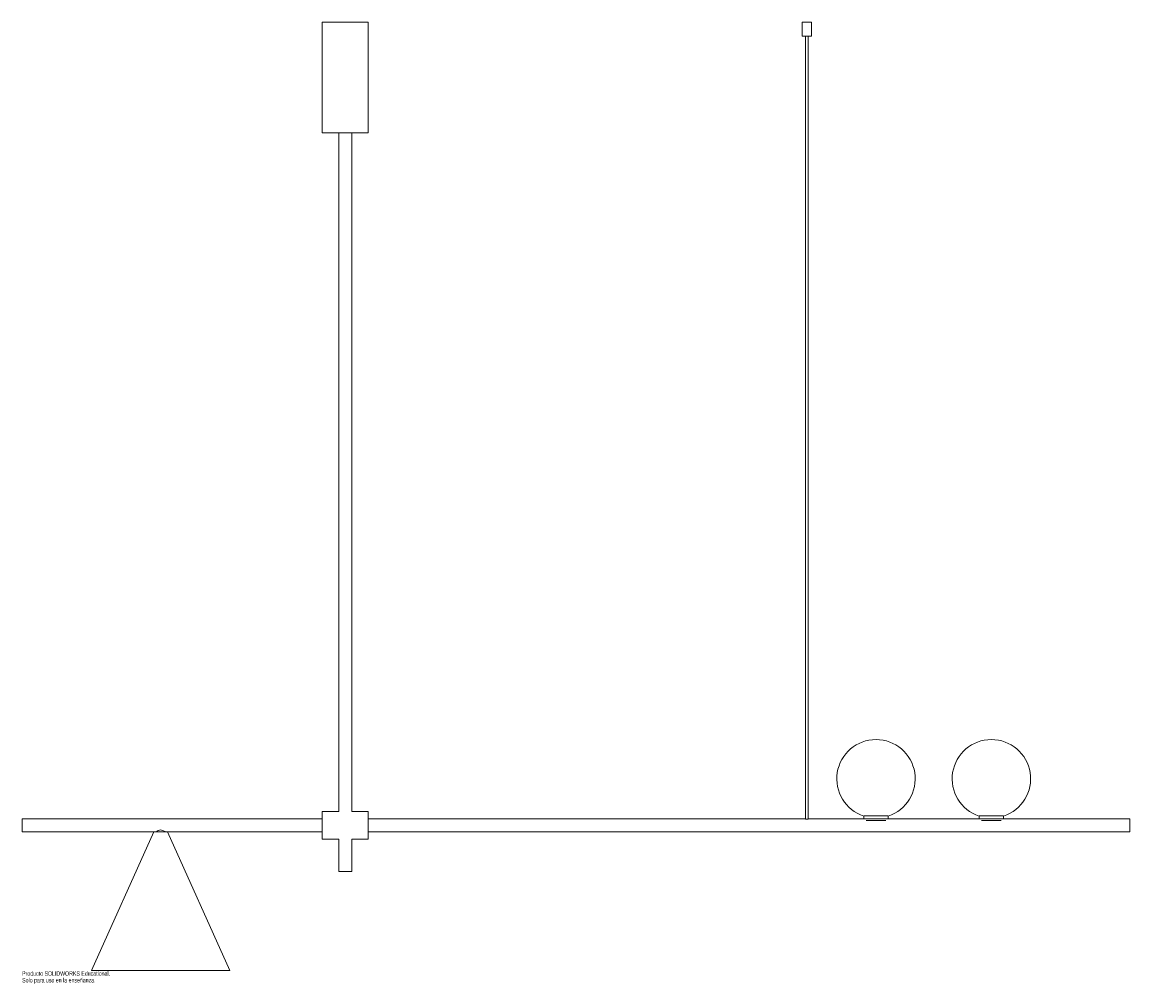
# Paper-space layout 'Área de notas' of a CAD drawing. Header units: millimetres. Extents: x -350 to 850, y -1042 to 0.
import ezdxf

# ---------------------------------------------------------------- set-up
doc = ezdxf.new("R2010")
doc.units = ezdxf.units.MM
doc.styles.add('SLDTEXTSTYLE0', font='TXT', dxfattribs={"width": 0.7})

psp = doc.layouts.new('Área de notas')

# ---------------------------------------------------------------- linework, layer by layer
at = {"color": 7, "linetype": 'Continuous', "lineweight": 15}
for p, q in [((-25, 0), (-25, -120)), ((-25, 0), (25, 0)), ((25, -120), (25, 0)), ((495, 0), (495, -15)), ((505, 0), (495, 0)), ((505, -15), (505, 0)), ((505, -15), (495, -15)), ((498.5, -15), (498.5, -863)), ((501.5, -863), (501.5, -15)), ((-25, -120), (25, -120)), ((-7, -120), (-7, -855)), ((7, -855), (7, -120)), ((-25, -863), (-350, -863)), ((-350, -877), (-350, -863)), ((-7, -855), (-25, -855)), ((-25, -855), (-25, -885)), ((25, -855), (7, -855)), ((25, -855), (25, -885)), ((498.5, -863), (25, -863)), ((561.7, -863), (501.5, -863)), ((561.7, -859.8), (588.3, -859.8)), ((561.7, -859.9), (561.7, -862.9)), ((561.7, -862.9), (561.7, -863)), ((588.3, -862.9), (588.3, -859.9)), ((588.3, -863), (588.3, -862.9)), ((686.7, -863), (588.3, -863)), ((686.7, -859.8), (713.3, -859.8)), ((686.7, -859.9), (686.7, -862.9)), ((686.7, -862.9), (686.7, -863)), ((713.3, -862.9), (713.3, -859.9)), ((713.3, -863), (713.3, -862.9)), ((850, -863), (713.3, -863)), ((850, -863), (850, -877)), ((564.3, -864.8), (585.7, -864.8)), ((689.3, -864.8), (710.7, -864.8)), ((-350, -877), (-25, -877)), ((-207.5, -877), (-275, -1027)), ((-125, -1027), (-192.5, -877)), ((-25, -885), (-7, -885)), ((-7, -885), (-7, -920)), ((7, -885), (25, -885)), ((7, -920), (7, -885)), ((25, -877), (850, -877)), ((7, -920), (-7, -920)), ((-125, -1027), (-275, -1027))]:
    psp.add_line(p, q, dxfattribs=at)
at = {"color": 8, "linetype": 'Continuous', "lineweight": 15}
for p, q in [((561.7, -862.9), (588.3, -862.9)), ((686.7, -862.9), (713.3, -862.9))]:
    psp.add_line(p, q, dxfattribs=at)
at = {"color": 7, "linetype": 'Continuous', "lineweight": 15, "flags": 128}
psp.add_lwpolyline([(-195, -877), (-195.1, -876.9), (-195.5, -876.6), (-196.3, -876.1), (-197.6, -875.5), (-198.9, -875), (-200.1, -874.9), (-201.3, -875.1), (-202.7, -875.6), (-203.9, -876.3), (-204.8, -876.8), (-205, -877), (-205, -877)], dxfattribs=at)
at = {"color": 7, "linetype": 'Continuous', "lineweight": 15}
for centre in [(575, -819.5), (700, -819.5)]:
    psp.add_arc(centre, 42.5, 288.2068, 251.7932, dxfattribs=at)
psp.add_open_spline([(501.5, -863), (501.5, -863), (501.5, -863), (501.2, -863.1), (500.8, -863.1), (500.4, -863.2), (499.8, -863.2), (499.4, -863.1), (498.9, -863.1), (498.6, -863), (498.5, -863), (498.5, -863), (498.5, -863)], degree=3, knots=[0, 0, 0, 0, 0.105718, 0.211381, 0.318505, 0.426739, 0.53334, 0.638098, 0.743678, 0.851441, 0.959393, 1, 1, 1, 1], dxfattribs=at)

# ---------------------------------------------------------------- texts
at = {"color": 7, "linetype": 'Continuous', "char_height": 4.834, "attachment_point": 1, "style": 'SLDTEXTSTYLE0'}
for s, insert in [('Producto SOLIDWORKS Educational.', (-350, -1028)), ('Solo para uso en la enseñanza.', (-350, -1035.3))]:
    psp.add_mtext(s, dxfattribs=dict(at, insert=insert))

doc.saveas('drawing.dxf')
